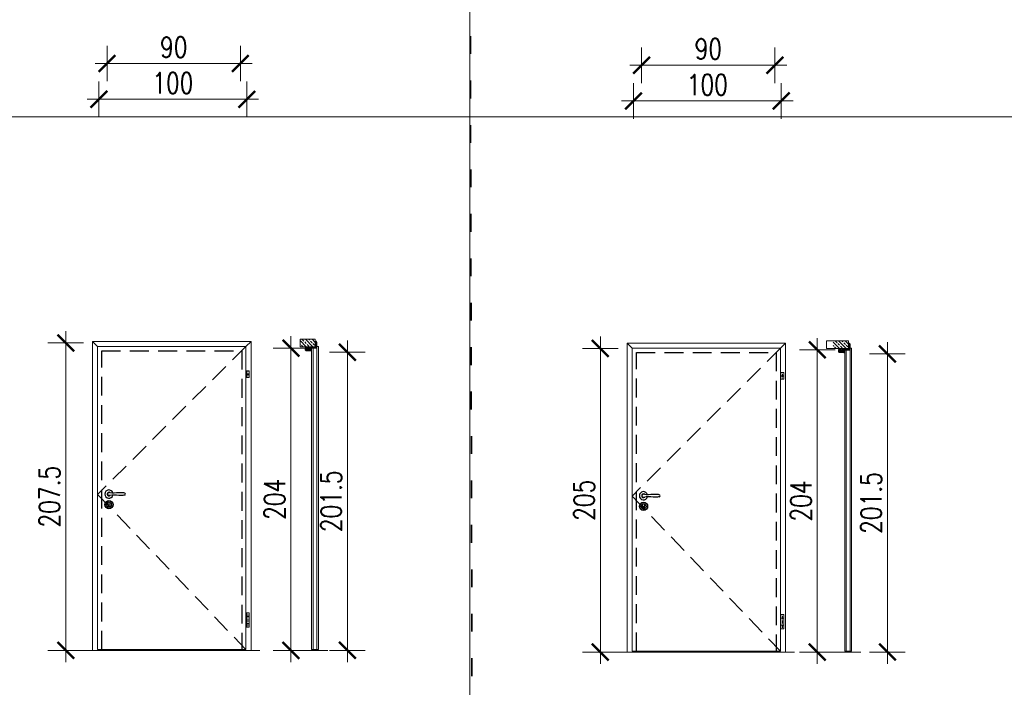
# Model space of a CAD drawing. Header units: millimetres. Extents: x 23192 to 149900, y -396339 to -79279.
# Tile 79 of 136: x 73725 to 74390, y -211002 to -210551. Entities that reach past the tile are written whole.
import ezdxf

# ---------------------------------------------------------------- set-up
doc = ezdxf.new("R2010")
doc.units = ezdxf.units.MM
for name, pattern in [('ACAD_ISO03W100', [30, 12, -18]), ('CENTER', [0.6, 0.375, -0.075, 0.075, -0.075]), ('DASHED', [19.05, 12.7, -6.35])]:
    doc.linetypes.add(name, pattern=pattern)
doc.layers.get('0').update_dxf_attribs({"lineweight": 0})
for name, color, linetype, lineweight in [('0_LEGENDA', 7, 'Continuous', 13), ('Drzwi - hatch', 8, 'Continuous', 5), ('Drzwi KRAWĘDZIE', 7, 'Continuous', 20)]:
    doc.layers.add(name, color=color, linetype=linetype, lineweight=lineweight)
for name, color, linetype in [('Drzwi - klamki', 150, 'Continuous'), ('Drzwi PRZER-DUŻA', 240, 'DASHED'), ('GRUBA', 4, 'Continuous')]:
    doc.layers.add(name, color=color, linetype=linetype)
doc.styles.add('SIMPLEX', font='simplex.shx', dxfattribs={"width": 0.77})
doc.dimstyles.new('OL PB 200', dxfattribs={"dimscale": 4, "dimtxt": 3.5, "dimasz": 0.2, "dimexe": 10, "dimexo": 10, "dimgap": 1, "dimtad": 1, "dimdec": 1, "dimrnd": 0.5, "dimzin": 9, "dimdsep": 46, "dimtxsty": 'SIMPLEX', "dimblk": 'thick_MSz', "dimcen": 0.1, "dimdle": 8, "dimse1": 1, "dimse2": 1, "dimclrd": 256, "dimclre": 256, "dimclrt": 3, "dimadec": 1, "dimazin": 2, "dimtfac": 1, "dimtdec": 1, "dimtix": 1, "dimtofl": 0, "dimtmove": 2, "dimatfit": 3, "dimldrblk": 'thick_MSz', "dimfxl": 10, "dimfxlon": 1, "dimtolj": 1, "dimlwd": -1, "dimlwe": -1, "dimarcsym": 0})

# ---------------------------------------------------------------- blocks, each defined once
blk = doc.blocks.new('thick_MSz')
for p, q in [((0, 15), (0, -15)), ((-10, 0), (10, 0))]:
    blk.add_line(p, q)
at = {"const_width": 2, "elevation": 2}
blk.add_lwpolyline([(-7.07, -7.07), (7.07, 7.07)], dxfattribs=at)
blk = doc.blocks.new('*D85')
at = {"layer": '0_LEGENDA', "transparency": 16777216}
blk.add_line((73877.42, -210605.08), (73779.22, -210605.08), dxfattribs=at)
at = {"layer": 'DEFPOINTS', "color": 0, "transparency": 16777216}
for p in [(73778.42, -210566.63), (73878.22, -210566.63), (73778.42, -210605.08)]:
    blk.add_point(p, dxfattribs=at)
at = {"layer": '0_LEGENDA', "transparency": 16777216, "xscale": 0.8, "yscale": 0.8, "zscale": 0.8, "rotation": 180}
blk.add_blockref('thick_MSz', (73778.42, -210605.08), dxfattribs=at)
at = {"layer": '0_LEGENDA', "transparency": 16777216, "xscale": 0.8, "yscale": 0.8, "zscale": 0.8}
blk.add_blockref('thick_MSz', (73878.22, -210605.08), dxfattribs=at)
at = {"layer": '0_LEGENDA', "color": 3, "transparency": 16777216, "insert": (73828.32, -210594.08), "char_height": 14, "attachment_point": 5, "style": 'SIMPLEX'}
blk.add_mtext('\\A1;100', dxfattribs=at)
blk = doc.blocks.new('*D86')
at = {"layer": '0_LEGENDA', "transparency": 16777216}
blk.add_line((73784.72, -210580.94), (73873.12, -210580.94), dxfattribs=at)
at = {"layer": 'DEFPOINTS', "color": 0, "transparency": 16777216}
for p in [(73783.92, -210555.2), (73873.92, -210560.63), (73873.92, -210580.94)]:
    blk.add_point(p, dxfattribs=at)
at = {"layer": '0_LEGENDA', "transparency": 16777216, "xscale": 0.8, "yscale": 0.8, "zscale": 0.8, "rotation": 180}
blk.add_blockref('thick_MSz', (73783.92, -210580.94), dxfattribs=at)
at = {"layer": '0_LEGENDA', "transparency": 16777216, "xscale": 0.8, "yscale": 0.8, "zscale": 0.8}
blk.add_blockref('thick_MSz', (73873.92, -210580.94), dxfattribs=at)
at = {"layer": '0_LEGENDA', "color": 3, "transparency": 16777216, "insert": (73828.92, -210569.94), "char_height": 14, "attachment_point": 5, "style": 'SIMPLEX'}
blk.add_mtext('\\A1;90', dxfattribs=at)
blk = doc.blocks.new('*D87')
at = {"layer": '0_LEGENDA', "transparency": 16777216}
blk.add_line((73908.05, -210773.89), (73908.05, -210976.29), dxfattribs=at)
at = {"layer": 'DEFPOINTS', "color": 0, "transparency": 16777216}
for p in [(73914.23, -210773.09), (73908.05, -210977.09), (73914.23, -210977.09)]:
    blk.add_point(p, dxfattribs=at)
at = {"layer": '0_LEGENDA', "transparency": 16777216, "xscale": 0.8, "yscale": 0.8, "zscale": 0.8}
for p, rotation in [((73908.05, -210773.09), 90), ((73908.05, -210977.09), 270)]:
    blk.add_blockref('thick_MSz', p, dxfattribs=dict(at, rotation=rotation))
at = {"layer": '0_LEGENDA', "color": 3, "transparency": 16777216, "insert": (73897.05, -210875.09), "char_height": 14, "attachment_point": 5, "rotation": 90, "style": 'SIMPLEX'}
blk.add_mtext('\\A1;204', dxfattribs=at)
blk = doc.blocks.new('*D88')
at = {"layer": '0_LEGENDA', "transparency": 16777216}
blk.add_line((73756.05, -210770.39), (73756.05, -210976.29), dxfattribs=at)
at = {"layer": 'DEFPOINTS', "color": 0, "transparency": 16777216}
for p in [(73924.71, -210769.59), (73756.05, -210977.09), (73924.71, -210977.09)]:
    blk.add_point(p, dxfattribs=at)
at = {"layer": '0_LEGENDA', "transparency": 16777216, "xscale": 0.8, "yscale": 0.8, "zscale": 0.8}
for p, rotation in [((73756.05, -210769.59), 90), ((73756.05, -210977.09), 270)]:
    blk.add_blockref('thick_MSz', p, dxfattribs=dict(at, rotation=rotation))
at = {"layer": '0_LEGENDA', "color": 3, "transparency": 16777216, "insert": (73745.05, -210873.34), "char_height": 14, "attachment_point": 5, "rotation": 90, "style": 'SIMPLEX'}
blk.add_mtext('\\A1;207.5', dxfattribs=at)
blk = doc.blocks.new('*D89')
at = {"layer": '0_LEGENDA', "transparency": 16777216}
blk.add_line((73946.15, -210776.64), (73946.15, -210976.29), dxfattribs=at)
at = {"layer": 'DEFPOINTS', "color": 0, "transparency": 16777216}
for p in [(73919.86, -210775.84), (73919.86, -210977.09), (73946.15, -210977.09)]:
    blk.add_point(p, dxfattribs=at)
at = {"layer": '0_LEGENDA', "transparency": 16777216, "xscale": 0.8, "yscale": 0.8, "zscale": 0.8}
for p, rotation in [((73946.15, -210775.84), 90), ((73946.15, -210977.09), 270)]:
    blk.add_blockref('thick_MSz', p, dxfattribs=dict(at, rotation=rotation))
at = {"layer": '0_LEGENDA', "color": 3, "transparency": 16777216, "insert": (73935.15, -210876.47), "char_height": 14, "attachment_point": 5, "rotation": 90, "style": 'SIMPLEX'}
blk.add_mtext('\\A1;201.5', dxfattribs=at)
blk = doc.blocks.new('*D213')
at = {"layer": '0_LEGENDA', "transparency": 16777216}
blk.add_line((74238.3, -210606.23), (74140.1, -210606.23), dxfattribs=at)
at = {"layer": 'DEFPOINTS', "color": 0, "transparency": 16777216}
for p in [(74139.3, -210567.79), (74239.1, -210567.79), (74139.3, -210606.23)]:
    blk.add_point(p, dxfattribs=at)
at = {"layer": '0_LEGENDA', "transparency": 16777216, "xscale": 0.8, "yscale": 0.8, "zscale": 0.8, "rotation": 180}
blk.add_blockref('thick_MSz', (74139.3, -210606.23), dxfattribs=at)
at = {"layer": '0_LEGENDA', "transparency": 16777216, "xscale": 0.8, "yscale": 0.8, "zscale": 0.8}
blk.add_blockref('thick_MSz', (74239.1, -210606.23), dxfattribs=at)
at = {"layer": '0_LEGENDA', "color": 3, "transparency": 16777216, "insert": (74189.2, -210595.23), "char_height": 14, "attachment_point": 5, "style": 'SIMPLEX'}
blk.add_mtext('\\A1;100', dxfattribs=at)
blk = doc.blocks.new('*D214')
at = {"layer": '0_LEGENDA', "transparency": 16777216}
blk.add_line((74145.6, -210582.09), (74234, -210582.09), dxfattribs=at)
at = {"layer": 'DEFPOINTS', "color": 0, "transparency": 16777216}
for p in [(74144.8, -210556.35), (74234.8, -210561.79), (74234.8, -210582.09)]:
    blk.add_point(p, dxfattribs=at)
at = {"layer": '0_LEGENDA', "transparency": 16777216, "xscale": 0.8, "yscale": 0.8, "zscale": 0.8, "rotation": 180}
blk.add_blockref('thick_MSz', (74144.8, -210582.09), dxfattribs=at)
at = {"layer": '0_LEGENDA', "transparency": 16777216, "xscale": 0.8, "yscale": 0.8, "zscale": 0.8}
blk.add_blockref('thick_MSz', (74234.8, -210582.09), dxfattribs=at)
at = {"layer": '0_LEGENDA', "color": 3, "transparency": 16777216, "insert": (74189.8, -210571.09), "char_height": 14, "attachment_point": 5, "style": 'SIMPLEX'}
blk.add_mtext('\\A1;90', dxfattribs=at)
blk = doc.blocks.new('*D215')
at = {"layer": '0_LEGENDA', "transparency": 16777216}
blk.add_line((74263.37, -210775.05), (74263.37, -210977.45), dxfattribs=at)
at = {"layer": 'DEFPOINTS', "color": 0, "transparency": 16777216}
for p in [(74269.56, -210774.25), (74263.37, -210978.25), (74269.56, -210978.25)]:
    blk.add_point(p, dxfattribs=at)
at = {"layer": '0_LEGENDA', "transparency": 16777216, "xscale": 0.8, "yscale": 0.8, "zscale": 0.8}
for p, rotation in [((74263.37, -210774.25), 90), ((74263.37, -210978.25), 270)]:
    blk.add_blockref('thick_MSz', p, dxfattribs=dict(at, rotation=rotation))
at = {"layer": '0_LEGENDA', "color": 3, "transparency": 16777216, "insert": (74252.37, -210876.25), "char_height": 14, "attachment_point": 5, "rotation": 90, "style": 'SIMPLEX'}
blk.add_mtext('\\A1;204', dxfattribs=at)
blk = doc.blocks.new('*D216')
at = {"layer": '0_LEGENDA', "transparency": 16777216}
blk.add_line((74116.93, -210774.05), (74116.93, -210977.45), dxfattribs=at)
at = {"layer": 'DEFPOINTS', "color": 0, "transparency": 16777216}
for p in [(74269.56, -210773.25), (74116.93, -210978.25), (74284.67, -210978.25)]:
    blk.add_point(p, dxfattribs=at)
at = {"layer": '0_LEGENDA', "transparency": 16777216, "xscale": 0.8, "yscale": 0.8, "zscale": 0.8}
for p, rotation in [((74116.93, -210773.25), 90), ((74116.93, -210978.25), 270)]:
    blk.add_blockref('thick_MSz', p, dxfattribs=dict(at, rotation=rotation))
at = {"layer": '0_LEGENDA', "color": 3, "transparency": 16777216, "insert": (74105.93, -210875.75), "char_height": 14, "attachment_point": 5, "rotation": 90, "style": 'SIMPLEX'}
blk.add_mtext('\\A1;205', dxfattribs=at)
blk = doc.blocks.new('*D217')
at = {"layer": '0_LEGENDA', "transparency": 16777216}
blk.add_line((74310.73, -210777.8), (74310.73, -210977.45), dxfattribs=at)
at = {"layer": 'DEFPOINTS', "color": 0, "transparency": 16777216}
for p in [(74279.82, -210777), (74279.82, -210978.25), (74310.73, -210978.25)]:
    blk.add_point(p, dxfattribs=at)
at = {"layer": '0_LEGENDA', "transparency": 16777216, "xscale": 0.8, "yscale": 0.8, "zscale": 0.8}
for p, rotation in [((74310.73, -210777), 90), ((74310.73, -210978.25), 270)]:
    blk.add_blockref('thick_MSz', p, dxfattribs=dict(at, rotation=rotation))
at = {"layer": '0_LEGENDA', "color": 3, "transparency": 16777216, "insert": (74299.73, -210877.62), "char_height": 14, "attachment_point": 5, "rotation": 90, "style": 'SIMPLEX'}
blk.add_mtext('\\A1;201.5', dxfattribs=at)

msp = doc.modelspace()

# ---------------------------------------------------------------- hatches: boundary and pattern name
at = {"layer": 'Drzwi - hatch'}
h = msp.add_hatch(dxfattribs=at)
h.set_pattern_fill('ANSI33', color=256, scale=0.5, angle=-90)
h.set_pattern_definition([(315, (69918.3004, -211037.672), (2.245064, 2.245064), []), (315, (69918.3004, -211039.917), (2.245064, 2.245064), [1.5875, -0.79375])])
h.paths.add_polyline_path([(73914.232, -210767.091), (73914.232, -210772.091), (73924.432, -210772.091), (73924.432, -210767.091)])
h = msp.add_hatch(dxfattribs=at)
h.set_pattern_fill('AR-CONC', color=256, scale=0.003, angle=-90)
h.set_pattern_definition([(320, (70463.81445, -210542.86187), (-0.047817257, -0.546554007), [0.05715, -0.62865]), (265, (70463.81445, -210542.86187), (0.57317054, 0.10573026), [0.04572, -0.50292175]), (10.451445, (70463.81046, -210542.9074), (0.525353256, -0.44082374), [0.04857003, -0.53427073]), (316.1842, (70463.96685, -210542.8619), (-0.12612698, -0.81323712), [0.085725, -0.942975]), (6.635558, (70463.9563, -210542.92964), (0.74227837, -0.7122124), [0.07285507, -0.80140682]), (261.18415, (70463.96685, -210542.8619), (0.74227837, -0.7122124), [0.0685799, -0.7543792]), (291, (70463.92875, -210542.93807), (-0.306795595, -0.454843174), [0.05715, -0.62865]), (236, (70463.92875, -210542.93807), (0.5525639, -0.185406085), [0.04572, -0.50292]), (341.451445, (70463.9032, -210542.976), (0.24576831, -0.64024926), [0.04857003, -0.53426981]), (307.5, (70463.81445, -210542.86187), (0.253665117, -0.00926581), [0, -0.496824, 0, -0.51054, 0, -0.504825]), (277.5, (70463.81445, -210542.86187), (0.300541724, -0.200458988), [0, -0.291084, 0, -0.485394, 0, -0.192405]), (237.5, (70463.81445, -210542.69194), (-0.017186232, -0.406771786), [0, -0.1905, 0, -0.59436, 0, -0.78867]), (227.5, (70463.81445, -210542.61574), (0.076279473, -0.444387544), [0, -0.24765, 0, -0.394716, 0, -0.56007])])
h.paths.add_polyline_path([(73918.272, -210774.661, -0.4142136), (73918.112, -210774.501), (73918.112, -210772.931, -0.4142136), (73918.272, -210772.771), (73918.832, -210772.771), (73918.832, -210772.591), (73918.272, -210772.591), (73918.272, -210772.091), (73924.432, -210772.091), (73925.152, -210772.091), (73925.152, -210772.451, -0.4142136), (73924.992, -210772.611), (73920.792, -210772.611, 0.4142136), (73920.452, -210772.951), (73920.452, -210774.131, 0.4142136), (73920.792, -210774.471), (73921.457, -210774.471, -1), (73921.457, -210774.661)])
h.paths.add_polyline_path([(73924.432, -210772.091), (73924.432, -210768.771), (73924.992, -210768.771, -0.4142136), (73925.152, -210768.931), (73925.152, -210771.391), (73925.152, -210772.091)])
h = msp.add_hatch(dxfattribs=at)
h.set_pattern_fill('ANSI33', color=256, scale=0.5, angle=-90)
h.set_pattern_definition([(315, (70278.2545, -211038.826), (2.245064, 2.245064), []), (315, (70278.2545, -211041.0712), (2.245064, 2.245064), [1.5875, -0.79375])])
h.paths.add_polyline_path([(74274.186, -210768.245), (74274.186, -210773.245), (74284.386, -210773.245), (74284.386, -210768.245)])
h = msp.add_hatch(dxfattribs=at)
h.set_pattern_fill('AR-CONC', color=256, scale=0.003, angle=-90)
h.set_pattern_definition([(320, (70823.76855, -210544.0161), (-0.047817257, -0.546554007), [0.05715, -0.62865]), (265, (70823.76855, -210544.0161), (0.57317054, 0.10573026), [0.04572, -0.50292175]), (10.451445, (70823.76456, -210544.06165), (0.525353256, -0.44082374), [0.04857003, -0.53427073]), (316.1842, (70823.92095, -210544.0161), (-0.12612698, -0.81323712), [0.085725, -0.942975]), (6.635558, (70823.9104, -210544.0839), (0.74227837, -0.7122124), [0.07285507, -0.80140682]), (261.18415, (70823.92095, -210544.0161), (0.74227837, -0.7122124), [0.0685799, -0.7543792]), (291, (70823.88285, -210544.0923), (-0.306795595, -0.454843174), [0.05715, -0.62865]), (236, (70823.88285, -210544.0923), (0.5525639, -0.185406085), [0.04572, -0.50292]), (341.451445, (70823.8573, -210544.1302), (0.24576831, -0.64024926), [0.04857003, -0.53426981]), (307.5, (70823.76855, -210544.0161), (0.253665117, -0.00926581), [0, -0.496824, 0, -0.51054, 0, -0.504825]), (277.5, (70823.76855, -210544.0161), (0.300541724, -0.200458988), [0, -0.291084, 0, -0.485394, 0, -0.192405]), (237.5, (70823.76855, -210543.84618), (-0.017186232, -0.406771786), [0, -0.1905, 0, -0.59436, 0, -0.78867]), (227.5, (70823.76855, -210543.76998), (0.076279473, -0.444387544), [0, -0.24765, 0, -0.394716, 0, -0.56007])])
h.paths.add_polyline_path([(74278.226, -210775.815, -0.4142136), (74278.066, -210775.655), (74278.066, -210774.085, -0.4142136), (74278.226, -210773.925), (74278.786, -210773.925), (74278.786, -210773.745), (74278.226, -210773.745), (74278.226, -210773.245), (74284.386, -210773.245), (74285.106, -210773.245), (74285.106, -210773.605, -0.4142136), (74284.946, -210773.765), (74280.746, -210773.765, 0.4142136), (74280.406, -210774.105), (74280.406, -210775.285, 0.4142136), (74280.746, -210775.625), (74281.411, -210775.625, -1), (74281.411, -210775.815)])
h.paths.add_polyline_path([(74284.386, -210773.245), (74284.386, -210769.925), (74284.946, -210769.925, -0.4142136), (74285.106, -210770.085), (74285.106, -210772.545), (74285.106, -210773.245)])

# ---------------------------------------------------------------- linework, layer by layer
at = {"linetype": 'CENTER', "ltscale": 0.5}
for p, q in [((73878.946, -210788.46), (73878.946, -210792.96)), ((74239.826, -210789.615), (74239.826, -210794.115)), ((73878.946, -210951.841), (73878.946, -210961.341)), ((74239.826, -210952.995), (74239.826, -210962.495))]:
    msp.add_line(p, q, dxfattribs=at)
at = {"linetype": 'DASHED'}
for points in [[(73877.696, -210771.991), (73777.496, -210871.791), (73877.696, -210976.591)], [(74238.576, -210773.145), (74138.376, -210872.945), (74238.576, -210977.745)]]:
    msp.add_lwpolyline(points, dxfattribs=at)
at = {"layer": '0_LEGENDA', "linetype": 'ByBlock', "ltscale": 5}
for p, q in [((74028.752, -211347.909), (74028.752, -210175.611)), ((67487.721, -210616.853), (76925.314, -210616.848))]:
    msp.add_line(p, q, dxfattribs=at)
at = {"layer": '0_LEGENDA', "linetype": 'ACAD_ISO03W100', "lineweight": 35}
msp.add_lwpolyline([(73665.872, -210172.457), (74028.235, -210172.457), (74033.9, -212456.65), (73671.536, -212456.65)], close=True, dxfattribs=at)
at = {"layer": 'Drzwi - klamki'}
for p, q in [((73920.632, -210773.012), (73920.632, -210774.141)), ((73920.632, -210774.141), (73920.767, -210774.276)), ((73920.647, -210772.976), (73920.817, -210772.806)), ((73921.025, -210773.091), (73920.732, -210773.091)), ((73920.732, -210773.091), (73920.732, -210774.041)), ((73921.237, -210774.041), (73920.732, -210774.041)), ((73920.773, -210772.991), (73920.888, -210772.876)), ((73920.932, -210772.991), (73920.773, -210772.991)), ((73920.773, -210774.141), (73920.838, -210774.206)), ((73920.951, -210774.141), (73920.773, -210774.141)), ((73921.025, -210773.091), (73920.905, -210773.577)), ((73920.905, -210773.577), (73921.237, -210774.041)), ((73920.932, -210772.991), (73921.117, -210772.806)), ((73920.951, -210774.141), (73921.086, -210774.276)), ((73921.128, -210773.091), (73921.013, -210773.556)), ((73921.013, -210773.556), (73921.374, -210774.061)), ((73921.073, -210772.991), (73921.188, -210772.876)), ((73921.232, -210772.991), (73921.073, -210772.991)), ((73921.093, -210774.141), (73921.157, -210774.206)), ((73921.228, -210774.141), (73921.093, -210774.141)), ((73921.332, -210773.091), (73921.128, -210773.091)), ((73921.232, -210772.991), (73921.417, -210772.806)), ((73921.273, -210774.213), (73921.234, -210774.291)), ((73921.332, -210773.091), (73921.332, -210773.419)), ((73921.373, -210772.991), (73921.488, -210772.876)), ((73921.373, -210772.991), (73921.432, -210773.012)), ((73921.432, -210773.012), (73921.432, -210773.419)), ((73921.432, -210774.291), (73921.573, -210774.305)), ((73921.487, -210773.469), (73921.867, -210773.432)), ((73921.497, -210773.568), (73921.838, -210773.535)), ((73921.882, -210773.838), (73921.882, -210773.575)), ((73921.982, -210773.855), (73921.982, -210773.531)), ((73922.132, -210772.991), (73922.132, -210772.791)), ((73922.132, -210772.791), (73923.132, -210772.791)), ((73922.144, -210772.791), (73922.132, -210772.803)), ((73922.243, -210772.791), (73922.132, -210772.902)), ((73922.245, -210772.991), (73922.132, -210772.878)), ((73922.147, -210772.991), (73922.132, -210772.976)), ((73923.132, -210772.991), (73922.132, -210772.991)), ((73922.342, -210772.791), (73922.142, -210772.991)), ((73922.344, -210772.991), (73922.144, -210772.791)), ((73922.441, -210772.791), (73922.241, -210772.991)), ((73922.443, -210772.991), (73922.243, -210772.791)), ((73922.539, -210772.791), (73922.339, -210772.991)), ((73922.542, -210772.991), (73922.342, -210772.791)), ((73922.638, -210772.791), (73922.438, -210772.991)), ((73922.641, -210772.991), (73922.441, -210772.791)), ((73922.737, -210772.791), (73922.537, -210772.991)), ((73922.739, -210772.991), (73922.539, -210772.791)), ((73922.836, -210772.791), (73922.636, -210772.991)), ((73922.838, -210772.991), (73922.638, -210772.791)), ((73922.934, -210772.791), (73922.734, -210772.991)), ((73922.937, -210772.991), (73922.737, -210772.791)), ((73923.033, -210772.791), (73922.833, -210772.991)), ((73923.036, -210772.991), (73922.836, -210772.791)), ((73923.132, -210772.791), (73922.932, -210772.991)), ((73923.132, -210772.989), (73922.934, -210772.791)), ((73923.132, -210772.89), (73923.031, -210772.991)), ((73923.132, -210772.89), (73923.033, -210772.791)), ((73923.132, -210772.989), (73923.13, -210772.991)), ((73923.132, -210772.791), (73923.132, -210772.991)), ((74280.586, -210774.166), (74280.586, -210775.295)), ((74280.586, -210775.295), (74280.721, -210775.431)), ((74280.601, -210774.131), (74280.771, -210773.96)), ((74280.979, -210774.245), (74280.686, -210774.245)), ((74280.686, -210774.245), (74280.686, -210775.195)), ((74281.191, -210775.195), (74280.686, -210775.195)), ((74280.728, -210774.145), (74280.842, -210774.031)), ((74280.886, -210774.145), (74280.728, -210774.145)), ((74280.728, -210775.295), (74280.792, -210775.36)), ((74280.905, -210775.295), (74280.728, -210775.295)), ((74280.979, -210774.245), (74280.859, -210774.731)), ((74280.859, -210774.731), (74281.191, -210775.195)), ((74280.886, -210774.145), (74281.071, -210773.96)), ((74280.905, -210775.295), (74281.041, -210775.431)), ((74281.082, -210774.245), (74280.967, -210774.71)), ((74280.967, -210774.71), (74281.328, -210775.215)), ((74281.028, -210774.145), (74281.142, -210774.031)), ((74281.186, -210774.145), (74281.028, -210774.145)), ((74281.047, -210775.295), (74281.111, -210775.36)), ((74281.182, -210775.295), (74281.047, -210775.295)), ((74281.286, -210774.245), (74281.082, -210774.245)), ((74281.186, -210774.145), (74281.371, -210773.96)), ((74281.227, -210775.368), (74281.188, -210775.445)), ((74281.286, -210774.245), (74281.286, -210774.573)), ((74281.328, -210774.145), (74281.442, -210774.031)), ((74281.328, -210774.145), (74281.386, -210774.166)), ((74281.386, -210774.166), (74281.386, -210774.573)), ((74281.386, -210775.445), (74281.527, -210775.459)), ((74281.441, -210774.623), (74281.821, -210774.586)), ((74281.451, -210774.723), (74281.792, -210774.689)), ((74281.836, -210774.992), (74281.836, -210774.729)), ((74281.936, -210775.009), (74281.936, -210774.685)), ((74282.086, -210774.145), (74282.086, -210773.945)), ((74282.086, -210773.945), (74283.086, -210773.945)), ((74282.098, -210773.945), (74282.086, -210773.957)), ((74282.197, -210773.945), (74282.086, -210774.056)), ((74282.199, -210774.145), (74282.086, -210774.032)), ((74282.101, -210774.145), (74282.086, -210774.131)), ((74283.086, -210774.145), (74282.086, -210774.145)), ((74282.296, -210773.945), (74282.096, -210774.145)), ((74282.298, -210774.145), (74282.098, -210773.945)), ((74282.395, -210773.945), (74282.195, -210774.145)), ((74282.397, -210774.145), (74282.197, -210773.945)), ((74282.493, -210773.945), (74282.293, -210774.145)), ((74282.496, -210774.145), (74282.296, -210773.945)), ((74282.592, -210773.945), (74282.392, -210774.145)), ((74282.595, -210774.145), (74282.395, -210773.945)), ((74282.691, -210773.945), (74282.491, -210774.145)), ((74282.693, -210774.145), (74282.493, -210773.945)), ((74282.79, -210773.945), (74282.59, -210774.145)), ((74282.792, -210774.145), (74282.592, -210773.945)), ((74282.889, -210773.945), (74282.689, -210774.145)), ((74282.891, -210774.145), (74282.691, -210773.945)), ((74282.987, -210773.945), (74282.787, -210774.145)), ((74282.99, -210774.145), (74282.79, -210773.945)), ((74283.086, -210773.945), (74282.886, -210774.145)), ((74283.086, -210774.143), (74282.889, -210773.945)), ((74283.086, -210774.044), (74282.985, -210774.145)), ((74283.086, -210774.044), (74282.987, -210773.945)), ((74283.086, -210774.143), (74283.084, -210774.145)), ((74283.086, -210773.945), (74283.086, -210774.145))]:
    msp.add_line(p, q, dxfattribs=at)
at = {"layer": 'Drzwi - klamki', "ltscale": 0.2}
for p, q in [((73784.046, -210871.341), (73784.046, -210871.841)), ((73784.046, -210871.341), (73784.176, -210871.341)), ((73784.046, -210871.841), (73784.176, -210871.841)), ((74144.926, -210872.495), (74144.926, -210872.995)), ((74144.926, -210872.495), (74145.056, -210872.495)), ((74144.926, -210872.995), (74145.056, -210872.995)), ((73784.671, -210878.635), (73784.671, -210879.885)), ((73785.721, -210878.635), (73785.721, -210879.885)), ((74145.551, -210879.789), (74145.551, -210881.039)), ((74146.601, -210879.789), (74146.601, -210881.039))]:
    msp.add_line(p, q, dxfattribs=at)
for centre, radius in [((73785.196, -210878.735), 2.8), ((73785.201, -210878.739), 1.8), ((74146.076, -210879.889), 2.8), ((74146.081, -210879.894), 1.8)]:
    msp.add_circle(centre, radius, dxfattribs=at)
at = {"layer": 'Drzwi - klamki'}
for centre, radius, start, end in [((73920.682, -210773.012), 0.05, 135, 180), ((73920.803, -210774.241), 0.05, 225, 270), ((73920.803, -210774.241), 0.05, 270, 45), ((73920.853, -210772.841), 0.05, 90, 135), ((73920.853, -210772.841), 0.05, 315, 90), ((73921.122, -210774.241), 0.05, 225, 270), ((73921.153, -210772.841), 0.05, 90, 135), ((73921.122, -210774.241), 0.05, 270, 45), ((73921.153, -210772.841), 0.05, 315, 90), ((73921.228, -210774.191), 0.05, 333.425339, 90), ((73921.482, -210773.419), 0.15, 180, 275.563415), ((73921.578, -210773.915), 0.25, 215.623943, 327.559413), ((73921.453, -210772.841), 0.05, 90, 135), ((73921.482, -210773.419), 0.05, 180, 275.563415), ((73921.453, -210772.841), 0.05, 315, 90), ((73921.597, -210774.056), 0.25, 264.429901, 319.458571), ((73921.013, -210773.556), 1.019, 319.458571, 341.015535), ((73921.013, -210773.556), 0.919, 327.559413, 339.878843), ((73921.842, -210773.575), 0.04, 0, 95.563415), ((73921.882, -210773.581), 0.15, 89.587511, 95.563415), ((73921.782, -210773.838), 0.1, 339.878843, 0), ((73921.882, -210773.531), 0.1, 0, 89.587511), ((73921.882, -210773.855), 0.1, 341.015535, 0), ((74280.636, -210774.166), 0.05, 135, 180), ((74280.757, -210775.395), 0.05, 225, 270), ((74280.757, -210775.395), 0.05, 270, 45), ((74280.807, -210773.995), 0.05, 90, 135), ((74280.807, -210773.995), 0.05, 315, 90), ((74281.076, -210775.395), 0.05, 225, 270), ((74281.107, -210773.995), 0.05, 90, 135), ((74281.076, -210775.395), 0.05, 270, 45), ((74281.107, -210773.995), 0.05, 315, 90), ((74281.182, -210775.345), 0.05, 333.425339, 90), ((74281.436, -210774.573), 0.15, 180, 275.563415), ((74281.532, -210775.069), 0.25, 215.623943, 327.559413), ((74281.407, -210773.995), 0.05, 90, 135), ((74281.436, -210774.573), 0.05, 180, 275.563415), ((74281.407, -210773.995), 0.05, 315, 90), ((74281.551, -210775.21), 0.25, 264.429901, 319.458571), ((74280.967, -210774.71), 1.019, 319.458571, 341.015535), ((74280.967, -210774.71), 0.919, 327.559413, 339.878843), ((74281.796, -210774.729), 0.04, 0, 95.563415), ((74281.836, -210774.735), 0.15, 89.587511, 95.563415), ((74281.736, -210774.992), 0.1, 339.878843, 0), ((74281.836, -210774.685), 0.1, 0, 89.587511), ((74281.836, -210775.009), 0.1, 341.015535, 0)]:
    msp.add_arc(centre, radius, start, end, dxfattribs=at)
at = {"layer": 'Drzwi - klamki', "ltscale": 0.2}
for centre, radius, start, end in [((73785.196, -210871.591), 2.801, 13.271535, 346.728465), ((73785.196, -210871.591), 1.25, 42.903782, 317.096218), ((73785.196, -210871.591), 1.05, 64.699839, 295.300161), ((73795.606, -210871.591), 0.74, 288.924644, 71.075356), ((74146.076, -210872.745), 2.801, 13.271535, 346.728465), ((74146.076, -210872.745), 1.25, 42.903782, 317.096218), ((74146.076, -210872.745), 1.05, 64.699839, 295.300161), ((74156.486, -210872.745), 0.74, 288.924644, 71.075356), ((73785.196, -210877.935), 0.875, 306.869898, 233.130102), ((73785.196, -210879.885), 0.525, 180, 270), ((73785.196, -210879.885), 0.525, 270, 0), ((74146.076, -210879.089), 0.875, 306.869898, 233.130102), ((74146.076, -210881.039), 0.525, 180, 270), ((74146.076, -210881.039), 0.525, 270, 0)]:
    msp.add_arc(centre, radius, start, end, dxfattribs=at)
for points in [[(73795.846, -210870.891), (73793.346, -210870.641), (73787.05, -210870.891), (73785.196, -210870.541)], [(73795.846, -210872.291), (73793.346, -210872.541), (73787.05, -210872.291), (73785.196, -210872.641)], [(74156.726, -210872.045), (74154.226, -210871.795), (74147.93, -210872.045), (74146.076, -210871.695)], [(74156.726, -210873.445), (74154.226, -210873.695), (74147.93, -210873.445), (74146.076, -210873.795)]]:
    msp.add_spline(points, degree=3, dxfattribs=at)
at = {"layer": 'Drzwi KRAWĘDZIE'}
for p, q in [((73774.096, -210977.091), (73774.096, -210768.591)), ((73881.096, -210768.591), (73774.096, -210768.591)), ((73774.096, -210768.591), (73777.496, -210771.991)), ((73881.096, -210768.591), (73877.696, -210771.991)), ((73881.096, -210977.091), (73881.096, -210768.591)), ((73918.272, -210772.591), (73918.272, -210772.091)), ((73922.032, -210773.291), (73922.032, -210976.491)), ((73925.432, -210773.191), (73922.132, -210773.191)), ((73923.032, -210773.191), (73923.032, -210976.591)), ((73925.432, -210771.991), (73926.532, -210771.991)), ((73925.432, -210771.991), (73925.432, -210773.191)), ((73925.432, -210771.991), (73925.432, -210773.191)), ((73925.632, -210771.991), (73925.632, -210976.591)), ((73926.632, -210772.091), (73926.632, -210976.491)), ((74134.976, -210978.245), (74134.976, -210769.745)), ((74241.976, -210769.745), (74134.976, -210769.745)), ((74134.976, -210769.745), (74138.376, -210773.145)), ((74241.976, -210769.745), (74238.576, -210773.145)), ((74241.976, -210978.245), (74241.976, -210769.745)), ((74278.226, -210773.745), (74278.226, -210773.245)), ((74281.986, -210774.445), (74281.986, -210977.645)), ((74285.386, -210774.345), (74282.086, -210774.345)), ((74282.986, -210774.345), (74282.986, -210977.745)), ((74285.386, -210773.145), (74286.486, -210773.145)), ((74285.386, -210773.145), (74285.386, -210774.345)), ((74285.386, -210773.145), (74285.386, -210774.345)), ((74285.586, -210773.145), (74285.586, -210977.745)), ((74286.586, -210773.245), (74286.586, -210977.645)), ((73879.896, -210788.46), (73877.996, -210788.46)), ((73877.996, -210788.46), (73877.996, -210792.96)), ((73879.896, -210788.46), (73879.896, -210792.96)), ((73879.896, -210790.56), (73877.996, -210790.56)), ((73879.896, -210790.86), (73877.996, -210790.86)), ((73877.996, -210792.96), (73879.896, -210792.96)), ((74240.776, -210789.615), (74238.876, -210789.615)), ((74238.876, -210789.615), (74238.876, -210794.115)), ((74240.776, -210791.715), (74238.876, -210791.715)), ((74240.776, -210792.015), (74238.876, -210792.015)), ((74238.876, -210794.115), (74240.776, -210794.115)), ((74240.776, -210789.615), (74240.776, -210794.115)), ((73926.632, -210874.391), (73926.632, -210868.791)), ((74286.586, -210875.545), (74286.586, -210869.945)), ((73879.896, -210951.841), (73877.996, -210951.841)), ((73877.996, -210951.841), (73877.996, -210961.341)), ((73879.896, -210954.241), (73877.996, -210954.241)), ((73879.896, -210951.841), (73879.896, -210961.341)), ((74240.776, -210952.995), (74238.876, -210952.995)), ((74238.876, -210952.995), (74238.876, -210962.495)), ((74240.776, -210955.395), (74238.876, -210955.395)), ((74240.776, -210952.995), (74240.776, -210962.495)), ((73879.896, -210958.941), (73877.996, -210958.941)), ((73877.996, -210961.341), (73879.896, -210961.341)), ((74240.776, -210960.095), (74238.876, -210960.095)), ((74238.876, -210962.495), (74240.776, -210962.495)), ((73768.104, -210977.091), (73887.111, -210977.091)), ((73780.346, -210977.091), (73780.346, -210976.591)), ((73874.846, -210977.091), (73874.846, -210976.591)), ((73915.712, -210977.091), (73932.902, -210977.091)), ((73922.132, -210976.591), (73926.532, -210976.591)), ((74128.984, -210978.245), (74247.991, -210978.245)), ((74141.226, -210978.245), (74141.226, -210977.745)), ((74235.726, -210978.245), (74235.726, -210977.745)), ((74271.039, -210978.245), (74292.856, -210978.245)), ((74282.086, -210977.745), (74286.486, -210977.745))]:
    msp.add_line(p, q, dxfattribs=at)
for points in [[(73924.432, -210767.091), (73924.432, -210772.091), (73914.232, -210772.091), (73914.232, -210767.091)], [(74284.386, -210768.245), (74284.386, -210773.245), (74269.559, -210773.245), (74269.559, -210768.245)], [(73877.696, -210771.991), (73777.496, -210771.991), (73777.496, -210976.591), (73877.696, -210976.591)], [(74238.576, -210773.145), (74138.376, -210773.145), (74138.376, -210977.745), (74238.576, -210977.745)]]:
    msp.add_lwpolyline(points, close=True, dxfattribs=at)
for centre, start, end in [((73922.132, -210773.291), 90, 180), ((73926.532, -210772.091), 0, 90), ((74282.086, -210774.445), 90, 180), ((74286.486, -210773.245), 0, 90), ((73922.132, -210976.491), 180, 270), ((73926.532, -210976.491), 270, 0), ((74282.086, -210977.645), 180, 270), ((74286.486, -210977.645), 270, 0)]:
    msp.add_arc(centre, 0.1, start, end, dxfattribs=at)
at = {"layer": 'Drzwi PRZER-DUŻA'}
for points in [[(73780.346, -210976.591), (73780.346, -210774.841), (73874.846, -210774.841), (73874.846, -210976.591)], [(74141.226, -210977.745), (74141.226, -210775.995), (74235.726, -210775.995), (74235.726, -210977.745)]]:
    msp.add_lwpolyline(points, dxfattribs=at)
at = {"layer": 'GRUBA', "ltscale": 0.2}
for p, q in [((73924.432, -210768.771), (73924.432, -210768.591)), ((73924.432, -210768.591), (73924.992, -210768.591)), ((73924.992, -210768.771), (73924.432, -210768.771)), ((73925.152, -210771.391), (73925.152, -210768.931)), ((73925.332, -210768.931), (73925.332, -210772.451)), ((73917.932, -210774.501), (73917.932, -210772.931)), ((73918.112, -210772.931), (73918.112, -210774.501)), ((73918.272, -210772.591), (73918.832, -210772.591)), ((73918.832, -210772.771), (73918.272, -210772.771)), ((73918.272, -210774.661), (73921.457, -210774.661)), ((73921.457, -210774.841), (73918.272, -210774.841)), ((73918.832, -210772.591), (73918.832, -210772.771)), ((73920.452, -210774.131), (73920.452, -210772.951)), ((73920.632, -210772.951), (73920.632, -210774.131)), ((73920.792, -210772.611), (73924.992, -210772.611)), ((73924.532, -210772.791), (73920.792, -210772.791)), ((73920.792, -210774.291), (73921.457, -210774.291)), ((73921.457, -210774.471), (73920.792, -210774.471)), ((73924.992, -210772.791), (73924.532, -210772.791)), ((73925.152, -210772.451), (73925.152, -210771.391)), ((74277.886, -210775.655), (74277.886, -210774.085)), ((74278.066, -210774.085), (74278.066, -210775.655)), ((74278.226, -210773.745), (74278.786, -210773.745)), ((74278.786, -210773.925), (74278.226, -210773.925)), ((74278.226, -210775.815), (74281.411, -210775.815)), ((74281.411, -210775.995), (74278.226, -210775.995)), ((74278.786, -210773.745), (74278.786, -210773.925)), ((74280.406, -210775.285), (74280.406, -210774.105)), ((74280.586, -210774.105), (74280.586, -210775.285)), ((74280.746, -210773.765), (74284.946, -210773.765)), ((74284.486, -210773.945), (74280.746, -210773.945)), ((74280.746, -210775.445), (74281.411, -210775.445)), ((74281.411, -210775.625), (74280.746, -210775.625)), ((74284.386, -210769.925), (74284.386, -210769.745)), ((74284.386, -210769.745), (74284.946, -210769.745)), ((74284.946, -210769.925), (74284.386, -210769.925)), ((74284.946, -210773.945), (74284.486, -210773.945)), ((74285.106, -210772.545), (74285.106, -210770.085)), ((74285.106, -210773.605), (74285.106, -210772.545)), ((74285.286, -210770.085), (74285.286, -210773.605))]:
    msp.add_line(p, q, dxfattribs=at)
for centre, radius, start, end in [((73924.992, -210768.931), 0.34, 0, 90), ((73924.992, -210768.931), 0.16, 0, 90), ((73918.272, -210772.931), 0.34, 90, 180), ((73918.272, -210774.501), 0.34, 180, 270), ((73918.272, -210772.931), 0.16, 90, 180), ((73918.272, -210774.501), 0.16, 180, 270), ((73920.792, -210772.951), 0.34, 90, 180), ((73920.792, -210774.131), 0.34, 180, 270), ((73920.792, -210772.951), 0.16, 90, 180), ((73920.792, -210774.131), 0.16, 180, 270), ((73921.457, -210774.566), 0.275, 270, 90), ((73921.457, -210774.566), 0.095, 270, 90), ((73924.992, -210772.451), 0.16, 270, 0), ((73924.992, -210772.451), 0.34, 270, 0), ((74278.226, -210774.085), 0.34, 90, 180), ((74278.226, -210775.655), 0.34, 180, 270), ((74278.226, -210774.085), 0.16, 90, 180), ((74278.226, -210775.655), 0.16, 180, 270), ((74280.746, -210774.105), 0.34, 90, 180), ((74280.746, -210775.285), 0.34, 180, 270), ((74280.746, -210774.105), 0.16, 90, 180), ((74280.746, -210775.285), 0.16, 180, 270), ((74281.411, -210775.72), 0.275, 270, 90), ((74281.411, -210775.72), 0.095, 270, 90), ((74284.946, -210770.085), 0.34, 0, 90), ((74284.946, -210770.085), 0.16, 0, 90), ((74284.946, -210773.605), 0.16, 270, 0), ((74284.946, -210773.605), 0.34, 270, 0)]:
    msp.add_arc(centre, radius, start, end, dxfattribs=at)

# ---------------------------------------------------------------- dimensions: what is measured, and where the dimension line sits
at = {"layer": '0_LEGENDA', "color": 7}
for base, p1, p2, angle, picture, middle in [((73873.92, -210580.938), (73783.92, -210555.199), (73873.92, -210560.632), 180, '*D86', (73828.92, -210569.938)), ((74234.8, -210582.092), (74144.8, -210556.353), (74234.8, -210561.786), 180, '*D214', (74189.8, -210571.092)), ((73778.42, -210605.08), (73878.22, -210566.632), (73778.42, -210566.632), 180, '*D85', (73828.32, -210594.08)), ((74139.3, -210606.234), (74239.1, -210567.786), (74139.3, -210567.786), 180, '*D213', (74189.2, -210595.234)), ((73756.047, -210977.091), (73924.712, -210769.591), (73924.712, -210977.091), 90, '*D88', (73745.047, -210873.341)), ((73908.047, -210977.091), (73914.232, -210773.091), (73914.232, -210977.091), 90, '*D87', (73897.047, -210875.091)), ((73946.148191, -210977.091065), (73919.864503, -210775.841061), (73919.864503, -210977.091065), 90, '*D89', (73935.148191, -210876.466063)), ((74116.927, -210978.245), (74269.559, -210773.245), (74284.666, -210978.245), 90, '*D216', (74105.927, -210875.745)), ((74263.374, -210978.245), (74269.559, -210774.245), (74269.559, -210978.245), 90, '*D215', (74252.374, -210876.245)), ((74310.72961, -210978.2453), (74279.81861, -210776.99529), (74279.81861, -210978.2453), 90, '*D217', (74299.72961, -210877.62029))]:
    dim = msp.add_linear_dim(base=base, p1=p1, p2=p2, angle=angle, dimstyle='OL PB 200', dxfattribs=at)
    dim.commit()
    dim.dimension.update_dxf_attribs({"geometry": picture, "text_midpoint": middle})

doc.saveas('drawing.dxf')
